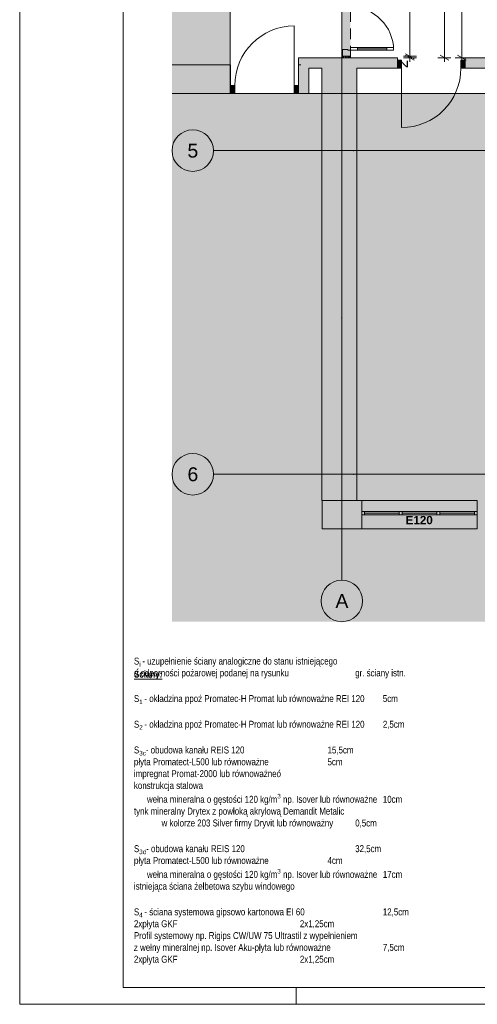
# Paper-space layout 'A-30 RZUT - PIĘTRO 0' of a CAD drawing. Header units: millimetres. Extents: x 0 to 800, y 0 to 700.
# Tile 1 of 26: x 0 to 132, y 0 to 285. Entities that reach past the tile are written whole.
import ezdxf
from ezdxf.xclip import XClip

# ---------------------------------------------------------------- set-up
doc = ezdxf.new("R2010")
doc.units = ezdxf.units.MM
doc.header["$MEASUREMENT"] = 0
doc.header["$XCLIPFRAME"] = 0
for name, pattern in [('DASHDOTX2', [1000, 500, -250, 0, -250]), ('Przer. długie kreski', [2.5, 1.5, -1]), ('PRZERYWANA_DU_A', [550, 350, -200])]:
    doc.linetypes.add(name, pattern=pattern)
for name, color, linetype, lineweight in [('0_Nr_pióra__1', 7, 'Continuous', 20), ('A_Arkusz_Nr_pióra__1', 7, 'Continuous', 20), ('A_strefy_Nr_pióra__2', 8, 'Continuous', 13), ('A_wymiary_Nr_pióra__1', 7, 'Continuous', 20), ('A_wymiary_Nr_pióra__2', 8, 'Continuous', 13), ('A_ściany proj_Nr_pióra__1', 7, 'Continuous', 20), ('A_ściany_Nr_pióra__1', 7, 'Continuous', 20), ('Drzwi Archicad_Nr_pióra__1', 7, 'Continuous', 20), ('Drzwi Archicad_Nr_pióra__3', 252, 'Continuous', 13)]:
    doc.layers.add(name, color=color, linetype=linetype, lineweight=lineweight)
for name, color, linetype, lineweight, true_color in [('A_Arkusz_Nr_pióra__237', 7, 'Continuous', 5, 0x343434), ('A_osie_Nr_pióra__16', 7, 'Continuous', 5, 0x0f0f0f), ('A_osie_Nr_pióra__76', 7, 'Continuous', 5, 0x2d2d2d), ('A_ppoż proj_Nr_pióra__8', 7, 'Continuous', 13, 0x4c4c4c), ('A_ściany proj_Nr_pióra__21', 7, 'Continuous', 5, 0xb0b0b0), ('A_ściany_Nr_pióra__19', 7, 'Continuous', 5, 0x191919), ('Okna Archicada_Nr_pióra__19', 7, 'Continuous', 5, 0x191919)]:
    doc.layers.add(name, color=color, linetype=linetype, lineweight=lineweight, true_color=true_color)
for name, color, linetype in [('A_ppoż proj', 7, 'Continuous'), ('A_strefy', 7, 'Continuous'), ('A_ściany', 7, 'Continuous'), ('A_ściany proj', 7, 'Continuous'), ('Drzwi Archicad', 7, 'Continuous')]:
    doc.layers.add(name, color=color, linetype=linetype)
doc.styles.add('STYL_AUTOMATYCZNY_1', font='arial.ttf')
doc.styles.add('STYL_AUTOMATYCZNY_2', font='ARIALN.TTF')
doc.styles.add('STYL_AUTOMATYCZNY_3', font='arial.ttf')
doc.styles.add('STYL_AUTOMATYCZNY_5', font='arial.ttf')
doc.styles.add('STYL_AUTOMATYCZNY_6', font='ARIALN.TTF')
pattern_1 = [(0, (-3193.413, -495.021), (0, 2), [0, -2])]

# ---------------------------------------------------------------- blocks, each defined once
blk = doc.blocks.new('Rysunek_1_1', base_point=(-3193.41, -495.02))
at = {"layer": 'A_ppoż proj', "linetype": 'Continuous', "lineweight": 0, "true_color": 0x121212}
blk.add_hatch(color=250, dxfattribs=at).paths.add_polyline_path([(93.18, 273.52), (95.68, 273.52), (95.68, 311.32), (102.49, 311.32), (102.49, 317.82), (101.49, 317.82), (101.49, 312.32), (93.18, 312.32)])
at = {"layer": 'A_strefy', "linetype": 'Continuous', "lineweight": 0, "true_color": 0x484848}
blk.add_hatch(color=251, dxfattribs=at).paths.add_polyline_path([(44.07, 110.55), (544.97, 110.55), (544.97, 263.13), (360.84, 263.13), (360.84, 123.13), (290.84, 123.13), (290.84, 263.13), (60.84, 263.13), (60.84, 680.75), (44.07, 680.75)])
at = {"layer": 'A_ściany', "linetype": 'Continuous', "lineweight": 0, "true_color": 0x000000}
for points in [[(83.63, 263.2), (83.63, 270.52), (80.63, 273.52), (80.63, 271.5)], [(80.63, 273.52), (83.63, 270.52), (109.25, 270.52), (109.25, 273.52)], [(128.85, 270.52), (155.57, 270.52), (155.57, 273.52), (128.85, 273.52)], [(44.07, 263.2), (61.03, 263.2), (61.03, 271.5), (44.07, 271.5)], [(83.63, 263.2), (80.63, 271.5), (80.63, 263.2)], [(87.44, 270.52), (87.44, 145.53), (97.53, 145.53), (97.53, 270.52)], [(87.52, 145.53), (87.52, 137.43), (98.93, 137.43), (98.93, 145.53)]]:
    blk.add_hatch(color=18, dxfattribs=at).paths.add_polyline_path(points)
at = {"layer": 'A_ściany proj', "linetype": 'Continuous', "lineweight": 13}
h = blk.add_hatch(dxfattribs=at)
h.set_pattern_fill('gypsum_0001', color=8, style=0, pattern_type=2)
h.set_pattern_definition(pattern_1)
h.paths.add_polyline_path([(93.18, 273.52), (93.43, 273.52), (93.43, 273.92), (93.18, 273.92)])
h = blk.add_hatch(dxfattribs=at)
h.set_pattern_fill('gypsum_0001', color=8, style=0, pattern_type=2)
h.set_pattern_definition(pattern_1)
h.paths.add_polyline_path([(93.43, 273.92), (93.43, 273.52), (93.68, 273.52), (93.68, 273.92)])
h = blk.add_hatch(dxfattribs=at)
h.set_pattern_fill('batt_insulation_0001', color=8, style=0, pattern_type=2)
h.set_pattern_definition([(60, (-3193.4131, -495.02095), (-0.51961524, 0.3), []), (120, (-3193.4131, -495.02095), (0.51961524, 0.3), [])])
h.paths.add_polyline_path([(95.18, 273.92), (93.68, 273.92), (93.68, 273.52), (95.18, 273.52)])
h = blk.add_hatch(dxfattribs=at)
h.set_pattern_fill('gypsum_0001', color=8, style=0, pattern_type=2)
h.set_pattern_definition(pattern_1)
h.paths.add_polyline_path([(95.43, 273.92), (95.18, 273.92), (95.18, 273.52), (95.43, 273.52)])
h = blk.add_hatch(dxfattribs=at)
h.set_pattern_fill('gypsum_0001', color=8, style=0, pattern_type=2)
h.set_pattern_definition(pattern_1)
h.paths.add_polyline_path([(95.68, 273.92), (95.43, 273.92), (95.43, 273.52), (95.68, 273.52)])
at = {"layer": 'Drzwi Archicad', "linetype": 'Continuous', "lineweight": 0, "true_color": 0xfdfdfd}
for points in [[(109.25, 270.52), (110.45, 270.52), (110.45, 272.82), (109.25, 272.82)], [(128.85, 272.82), (127.65, 272.82), (127.65, 270.52), (128.85, 270.52)], [(61.03, 263.2), (62.23, 263.2), (62.23, 265.5), (61.03, 265.5)], [(80.63, 265.5), (79.43, 265.5), (79.43, 263.2), (80.63, 263.2)]]:
    blk.add_hatch(color=7, dxfattribs=at).paths.add_polyline_path(points)
at = {"layer": 'A_osie_Nr_pióra__16', "color": 250, "linetype": 'DASHDOTX2', "lineweight": 5, "ltscale": 2, "true_color": 0x0f0f0f}
for p, q in [((93.18, 526.77), (93.18, 198.32)), ((96.57, 246.67), (56.07, 246.67)), ((544.97, 246.67), (96.57, 246.67)), ((96.57, 246.67), (96.57, 246.67)), ((93.18, 198.32), (93.18, 122.55)), ((96.57, 153.16), (56.07, 153.16)), ((544.97, 153.16), (96.57, 153.16)), ((96.57, 153.16), (96.57, 153.16))]:
    blk.add_line(p, q, dxfattribs=at)
for p in [(96.57, 246.67), (93.18, 198.32), (93.18, 198.32), (96.57, 153.16)]:
    blk.add_point(p, dxfattribs=at)
at = {"layer": 'A_osie_Nr_pióra__76', "color": 250, "linetype": 'Continuous', "lineweight": 5, "ltscale": 2, "true_color": 0x2d2d2d}
for centre in [(50.07, 246.67), (50.07, 153.16), (93.18, 116.55)]:
    blk.add_circle(centre, 6, dxfattribs=at)
at = {"layer": 'A_strefy_Nr_pióra__2', "color": 8, "linetype": 'PRZERYWANA_DU_A', "lineweight": 13, "ltscale": 2, "flags": 128}
blk.add_lwpolyline([(60.84, 680.75), (60.84, 263.13), (290.84, 263.13), (290.84, 123.13), (360.84, 123.13), (360.84, 263.13), (544.97, 263.13)], dxfattribs=at)
at = {"layer": 'A_wymiary_Nr_pióra__1', "color": 7, "linetype": 'Continuous', "lineweight": 20, "ltscale": 2}
for p, q in [((111.63, 274.64), (114.13, 273.2)), ((114.13, 272.8), (111.63, 274.24)), ((121.63, 274.24), (124.13, 272.8)), ((126.63, 274.24), (129.13, 272.8))]:
    blk.add_line(p, q, dxfattribs=at)
at = {"layer": 'A_wymiary_Nr_pióra__2', "color": 8, "linetype": 'Continuous', "lineweight": 13, "ltscale": 2}
for p, q in [((127.88, 273.52), (127.88, 317.82)), ((112.88, 273.92), (112.88, 311.92)), ((122.88, 273.52), (122.88, 311.32)), ((114.75, 273.92), (111, 273.92)), ((114.75, 273.52), (111, 273.52)), ((112.88, 273.52), (112.88, 273.92)), ((112.88, 272.3), (112.88, 273.52)), ((124.75, 273.52), (121, 273.52)), ((122.88, 272.3), (122.88, 273.52)), ((129.75, 273.52), (126, 273.52)), ((127.88, 272.3), (127.88, 273.52))]:
    blk.add_line(p, q, dxfattribs=at)
at = {"layer": 'A_ściany proj_Nr_pióra__1', "color": 7, "linetype": 'Continuous', "lineweight": 20, "ltscale": 2, "flags": 128}
for points in [[(93.18, 273.92), (93.18, 273.52)], [(95.68, 273.52), (95.68, 273.92)]]:
    blk.add_lwpolyline(points, dxfattribs=at)
at = {"layer": 'A_ściany proj_Nr_pióra__21', "color": 253, "linetype": 'Continuous', "lineweight": 5, "ltscale": 2, "true_color": 0xb0b0b0}
for p, q in [((93.38, 273.92), (93.18, 273.92)), ((93.43, 273.92), (93.38, 273.92)), ((93.43, 273.92), (93.43, 273.52)), ((93.68, 273.92), (93.43, 273.92)), ((93.68, 273.92), (93.68, 273.52)), ((95.18, 273.92), (93.68, 273.92)), ((95.18, 273.52), (95.18, 273.92)), ((95.43, 273.92), (95.18, 273.92)), ((95.43, 273.52), (95.43, 273.92)), ((95.68, 273.92), (95.43, 273.92))]:
    blk.add_line(p, q, dxfattribs=at)
at = {"layer": 'A_ściany proj_Nr_pióra__21', "color": 253, "linetype": 'Continuous', "lineweight": 5, "ltscale": 2, "true_color": 0xb0b0b0, "flags": 128}
for points in [[(93.43, 273.52), (93.18, 273.52)], [(93.68, 273.52), (93.43, 273.52)], [(95.18, 273.52), (93.68, 273.52)], [(95.43, 273.52), (95.18, 273.52)], [(95.68, 273.52), (95.43, 273.52)]]:
    blk.add_lwpolyline(points, dxfattribs=at)
at = {"layer": 'A_ściany_Nr_pióra__1', "color": 7, "linetype": 'Continuous', "lineweight": 20, "ltscale": 2}
for p, q in [((109.25, 273.52), (108.51, 273.52)), ((109.25, 272.82), (109.25, 273.52)), ((128.85, 273.52), (129.59, 273.52)), ((128.85, 272.82), (128.85, 273.52)), ((61.03, 271.5), (60.29, 271.5)), ((61.03, 265.5), (61.03, 271.5)), ((80.63, 271.5), (81.37, 271.5)), ((80.63, 265.5), (80.63, 271.5)), ((109.25, 270.52), (108.31, 270.52)), ((109.25, 270.52), (109.25, 272.82)), ((128.85, 270.52), (128.85, 272.82)), ((128.85, 270.52), (129.79, 270.52)), ((61.03, 263.2), (61.03, 265.5)), ((80.63, 263.2), (80.63, 265.5)), ((61.03, 263.2), (60.09, 263.2)), ((80.63, 263.2), (81.57, 263.2)), ((98.93, 137.43), (98.93, 145.53)), ((132.38, 137.43), (132.38, 145.53))]:
    blk.add_line(p, q, dxfattribs=at)
at = {"layer": 'A_ściany_Nr_pióra__1', "color": 7, "linetype": 'Continuous', "lineweight": 20, "ltscale": 2, "flags": 128}
for points in [[(80.63, 273.52), (80.63, 271.5)], [(109.25, 273.52), (80.63, 273.52)], [(155.57, 273.52), (128.85, 273.52)], [(61.03, 271.5), (44.07, 271.5)], [(83.63, 263.2), (83.63, 270.52)], [(83.63, 270.52), (87.44, 270.52)], [(87.44, 270.52), (87.44, 145.53)], [(97.53, 270.52), (109.25, 270.52)], [(97.53, 145.53), (97.53, 270.52)], [(128.85, 270.52), (146.38, 270.52)], [(44.07, 263.2), (61.03, 263.2)], [(80.63, 263.2), (83.63, 263.2)], [(87.44, 145.53), (97.53, 145.53)], [(98.93, 145.53), (87.52, 145.53)], [(87.52, 145.53), (87.52, 137.43)], [(87.52, 137.43), (98.93, 137.43)]]:
    blk.add_lwpolyline(points, dxfattribs=at)
at = {"layer": 'A_ściany_Nr_pióra__19', "color": 250, "linetype": 'Continuous', "lineweight": 5, "ltscale": 2, "true_color": 0x191919}
for p, q in [((132.38, 145.53), (98.93, 145.53)), ((98.93, 137.43), (132.38, 137.43))]:
    blk.add_line(p, q, dxfattribs=at)
at = {"layer": 'Drzwi Archicad_Nr_pióra__1', "color": 7, "linetype": 'Continuous', "lineweight": 20, "ltscale": 2}
for p, q in [((79.43, 265.5), (79.43, 282.7)), ((109.25, 273.52), (108.51, 273.52)), ((109.25, 273.52), (108.51, 273.52)), ((109.25, 272.82), (109.25, 273.52)), ((109.25, 272.82), (109.25, 273.52)), ((128.85, 272.82), (128.85, 273.52)), ((128.85, 272.82), (128.85, 273.52)), ((128.85, 273.52), (129.59, 273.52)), ((128.85, 273.52), (129.59, 273.52)), ((61.03, 271.5), (60.29, 271.5)), ((61.03, 271.5), (60.29, 271.5)), ((61.03, 265.5), (61.03, 271.5)), ((61.03, 265.5), (61.03, 271.5)), ((80.63, 265.5), (80.63, 271.5)), ((80.63, 265.5), (80.63, 271.5)), ((80.63, 271.5), (81.37, 271.5)), ((80.63, 271.5), (81.37, 271.5)), ((109.25, 270.52), (108.31, 270.52)), ((109.25, 270.52), (108.31, 270.52)), ((110.45, 272.82), (109.25, 272.82)), ((109.25, 272.82), (109.25, 270.52)), ((109.25, 270.52), (109.25, 272.82)), ((109.25, 270.52), (109.25, 272.82)), ((109.25, 270.52), (110.45, 270.52)), ((110.45, 270.52), (110.45, 272.82)), ((110.45, 270.52), (110.45, 253.32)), ((128.85, 272.82), (127.65, 272.82)), ((127.65, 272.82), (127.65, 270.52)), ((127.65, 270.52), (128.85, 270.52)), ((128.85, 270.52), (128.85, 272.82)), ((128.85, 270.52), (128.85, 272.82)), ((128.85, 270.52), (128.85, 272.82)), ((128.85, 270.52), (129.79, 270.52)), ((128.85, 270.52), (129.79, 270.52)), ((62.23, 265.5), (61.03, 265.5)), ((61.03, 265.5), (61.03, 263.2)), ((61.03, 263.2), (61.03, 265.5)), ((61.03, 263.2), (61.03, 265.5)), ((62.23, 263.2), (62.23, 265.5)), ((80.63, 265.5), (79.43, 265.5)), ((79.43, 265.5), (79.43, 263.2)), ((80.63, 263.2), (80.63, 265.5)), ((80.63, 263.2), (80.63, 265.5)), ((80.63, 263.2), (80.63, 265.5)), ((61.03, 263.2), (60.09, 263.2)), ((61.03, 263.2), (60.09, 263.2)), ((61.03, 263.2), (62.23, 263.2)), ((79.43, 263.2), (80.63, 263.2)), ((80.63, 263.2), (81.57, 263.2)), ((80.63, 263.2), (81.57, 263.2))]:
    blk.add_line(p, q, dxfattribs=at)
for centre, start, end in [((79.43, 265.5), 90, 180), ((110.45, 270.52), 270, 0)]:
    blk.add_arc(centre, 17.2, start, end, dxfattribs=at)
at = {"layer": 'Drzwi Archicad_Nr_pióra__3', "color": 252, "linetype": 'Przer. długie kreski', "lineweight": 13, "ltscale": 2}
for p, q in [((93.18, 273.92), (93.18, 311.92)), ((95.68, 273.92), (95.68, 311.92))]:
    blk.add_line(p, q, dxfattribs=at)
at = {"layer": 'Drzwi Archicad_Nr_pióra__3', "color": 252, "linetype": 'Continuous', "lineweight": 13, "ltscale": 2}
for p, q in [((95.68, 276.48), (97.68, 276.48)), ((95.68, 275.68), (95.68, 276.48)), ((97.68, 276.48), (97.68, 275.68)), ((106.16, 276.08), (97.68, 276.08)), ((106.16, 275.68), (106.16, 276.48)), ((106.16, 276.48), (108.16, 276.48)), ((108.16, 276.48), (108.16, 275.68)), ((93.38, 273.92), (93.18, 273.92)), ((93.38, 275.92), (94.88, 275.92)), ((93.38, 273.92), (93.38, 275.92)), ((95.68, 273.92), (93.38, 273.92)), ((93.43, 273.92), (93.38, 273.92)), ((93.43, 273.92), (93.38, 273.92)), ((93.68, 273.92), (93.43, 273.92)), ((93.68, 273.92), (93.43, 273.92)), ((95.18, 273.92), (93.68, 273.92)), ((95.18, 273.92), (93.68, 273.92)), ((94.88, 275.92), (94.88, 275.68)), ((94.88, 275.68), (95.68, 275.68)), ((95.43, 273.92), (95.18, 273.92)), ((95.43, 273.92), (95.18, 273.92)), ((95.68, 273.92), (95.43, 273.92)), ((95.68, 273.92), (95.43, 273.92)), ((95.68, 275.68), (95.68, 273.92)), ((97.68, 275.68), (95.68, 275.68)), ((108.16, 275.68), (106.16, 275.68))]:
    blk.add_line(p, q, dxfattribs=at)
at = {"layer": 'Drzwi Archicad_Nr_pióra__3', "color": 252, "linetype": 'Continuous', "lineweight": 13, "ltscale": 2, "flags": 128}
for points in [[(106.16, 276.08), (97.68, 276.08), (97.68, 276.48), (106.16, 276.48)], [(106.16, 275.68), (97.68, 275.68), (97.68, 276.08), (106.16, 276.08)]]:
    blk.add_lwpolyline(points, close=True, dxfattribs=at)
at = {"layer": 'Drzwi Archicad_Nr_pióra__3', "color": 252, "linetype": 'Continuous', "lineweight": 13, "ltscale": 2}
blk.add_arc((95.68, 275.68), 12.48, 0, 90, dxfattribs=at)
at = {"layer": 'Okna Archicada_Nr_pióra__19', "color": 250, "linetype": 'Continuous', "lineweight": 5, "ltscale": 2, "true_color": 0x191919}
for p, q in [((98.93, 142.43), (132.38, 142.43)), ((98.93, 141.43), (98.93, 142.43)), ((99.73, 141.43), (99.73, 142.43)), ((109.81, 141.43), (109.81, 142.43)), ((110.61, 141.43), (110.61, 142.43)), ((120.7, 141.43), (120.7, 142.43)), ((121.5, 141.43), (121.5, 142.43)), ((131.58, 141.43), (131.58, 142.43)), ((132.38, 142.43), (132.38, 141.43)), ((132.38, 141.43), (98.93, 141.43)), ((99.73, 141.93), (109.81, 141.93)), ((110.61, 141.93), (120.7, 141.93)), ((121.5, 141.93), (131.58, 141.93))]:
    blk.add_line(p, q, dxfattribs=at)
at = {"layer": 'A_osie_Nr_pióra__76', "color": 250, "linetype": 'Continuous', "lineweight": 5, "true_color": 0x2d2d2d, "char_height": 4, "attachment_point": 1, "style": 'STYL_AUTOMATYCZNY_1'}
for s, insert in [('\\A1;{\\pql;\\pt0;\\fArial|b0|i0|c238|p0;\\W1.000000;5}', (48.54, 248.67)), ('\\A1;{\\pql;\\pt0;\\fArial|b0|i0|c238|p0;\\W1.000000;6}', (48.54, 155.16)), ('\\A1;{\\pql;\\pt0;\\fArial|b0|i0|c238|p0;\\W1.000000;A}', (91.35, 118.55))]:
    blk.add_mtext(s, dxfattribs=dict(at, insert=insert))
at = {"layer": 'A_ppoż proj_Nr_pióra__8', "color": 251, "linetype": 'Continuous', "lineweight": 13, "true_color": 0x4c4c4c, "insert": (115.58, 139.9), "char_height": 2.4, "attachment_point": 5, "style": 'STYL_AUTOMATYCZNY_3'}
blk.add_mtext('\\A1;{\\pqc;\\fArial|b1|i0|c238|p0;\\W1.000000;E\\fArial|b1|i0|c238|p0;\\W1.000000;12\\fArial|b1|i0|c238|p0;\\W1.000000;0}', dxfattribs=at)
at = {"layer": 'A_wymiary_Nr_pióra__1', "color": 7, "linetype": 'Continuous', "lineweight": 20, "insert": (112.28, 270.51), "char_height": 3, "width": 2.2882, "attachment_point": 7, "rotation": 90, "style": 'STYL_AUTOMATYCZNY_5'}
blk.add_mtext('\\A1;{\\pql;\\fArial|b0|i0|c238|p0;\\W1.000000;2}', dxfattribs=at)

psp = doc.layouts.new('A-30 RZUT - PIĘTRO 0')

# ---------------------------------------------------------------- linework, layer by layer
at = {"layer": 'A_Arkusz_Nr_pióra__1', "color": 7, "linetype": 'Continuous', "lineweight": 20}
for p in [(29.9, 695.1), (795.1, 4.9)]:
    psp.add_line(p, (29.9, 4.9), dxfattribs=at)
at = {"layer": 'A_Arkusz_Nr_pióra__1', "color": 7, "linetype": 'Continuous', "lineweight": 20, "flags": 128}
psp.add_lwpolyline([(0, 700), (800, 700), (800, 0), (0, 0)], close=True, dxfattribs=at)
at = {"layer": 'A_Arkusz_Nr_pióra__237', "color": 250, "linetype": 'Continuous', "lineweight": 5, "true_color": 0x343434}
psp.add_line((80, 0), (80, 4.9), dxfattribs=at)

# ---------------------------------------------------------------- block references
at = {"color": 37, "linetype": 'Continuous', "lineweight": 5, "true_color": 0x656532}
ref = psp.add_blockref('Rysunek_1_1', (-3193.41, -495.02), dxfattribs=at)
XClip(ref).set_block_clipping_path([(44.069637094, 110.5468323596), (544.9695795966, 680.7487186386)])

# ---------------------------------------------------------------- texts
at = {"layer": '0_Nr_pióra__1', "color": 7, "linetype": 'Continuous', "lineweight": 20, "insert": (33.05, 11.42), "char_height": 2, "attachment_point": 7, "line_spacing_factor": 1.025639, "style": 'STYL_AUTOMATYCZNY_2'}
psp.add_mtext('\\A1;{\\pql;\\fArial Narrow|b0|i0|c238|p0;\\W1.000000;S\\fArial Narrow|b0|i0|c238|p0;\\W1.000000;\\A1{\\H.66x;\\S ^ i ;}\\fArial Narrow|b0|i0|c238|p0;\\W1.000000;- uzupełnienie ściany analogiczne do stanu istniejącego \\P\\pql;\\fArial Narrow|b0|i0|c238|p0;\\W1.000000;o odporności pożarowej podanej na rysunku^I^I^Igr. ściany istn.\\P\\pql;\\fArial Narrow|b0|i0|c238|p0;\\W1.000000;\\P\\pql;\\fArial Narrow|b0|i0|c238|p0;\\W1.000000;S\\fArial Narrow|b0|i0|c238|p0;\\W1.000000;\\A1{\\H.66x;\\S ^ 1 ;}\\fArial Narrow|b0|i0|c238|p0;\\W1.000000;- okładzina ppoż Promatec-H Promat lub równoważne REI 120^I5cm  \\P\\pql;\\fArial Narrow|b0|i0|c238|p0;\\W1.000000;\\P\\pql;\\fArial Narrow|b0|i0|c238|p0;\\W1.000000;S\\fArial Narrow|b0|i0|c238|p0;\\W1.000000;\\A1{\\H.66x;\\S ^ 2 ;}\\fArial Narrow|b0|i0|c238|p0;\\W1.000000;- okładzina ppoż Promatec-H Promat lub równoważne REI 120^I2,5cm  \\P\\pql;\\pt2.49905;\\fArial Narrow|b0|i0|c238|p0;\\W1.000000;^I^I^I\\P\\pql;\\pt2.49905;\\fArial Narrow|b0|i0|c238|p0;\\W1.000000;S\\fArial Narrow|b0|i0|c238|p0;\\W1.000000;\\A1{\\H.66x;\\S ^ 3c;}\\fArial Narrow|b0|i0|c238|p0;\\W1.000000;- obudowa kanału REIS 120^I^I^I^I15,5cm\\P\\pql;\\pt2.49905;\\fArial Narrow|b0|i0|c238|p0;\\W1.000000;płyta Promatect-L500 lub równoważne^I^I^I5cm\\P\\pql;\\pt2.49905;\\fArial Narrow|b0|i0|c238|p0;\\W1.000000;impregnat Promat-2000 lub równoważneó\\P\\pql;\\pt2.49905;\\fArial Narrow|b0|i0|c238|p0;\\W1.000000;konstrukcja stalowa\\P\\pql;\\pt2.49905;\\fArial Narrow|b0|i0|c238|p0;\\W1.000000;^I  wełna mineralna o gęstości 120 kg/m\\fArial Narrow|b0|i0|c238|p0;\\W1.000000;\\A1{\\H.66x;\\S3^  ;}\\fArial Narrow|b0|i0|c238|p0;\\W1.000000; np. Isover lub równoważne^I10cm\\P\\pql;\\pt2.49905;\\fArial Narrow|b0|i0|c238|p0;\\W1.000000;tynk mineralny Drytex z powłoką akrylową Demandit Metalic \\P\\pql;\\pt2.49905;\\fArial Narrow|b0|i0|c238|p0;\\W1.000000;^I^Iw kolorze 203 Silver firmy Dryvit lub równoważny ^I0,5cm\\P\\pql;\\pt2.49905;\\fArial Narrow|b0|i0|c238|p0;\\W1.000000;\\P\\pql;\\pt2.49905;\\fArial Narrow|b0|i0|c238|p0;\\W1.000000;S\\fArial Narrow|b0|i0|c238|p0;\\W1.000000;\\A1{\\H.66x;\\S ^ 3d;}\\fArial Narrow|b0|i0|c238|p0;\\W1.000000;- obudowa kanału REIS 120^I^I^I^I32,5cm\\P\\pql;\\pt2.49905;\\fArial Narrow|b0|i0|c238|p0;\\W1.000000;płyta Promatect-L500 lub równoważne^I^I^I4cm\\P\\pql;\\pt2.49905;\\fArial Narrow|b0|i0|c238|p0;\\W1.000000;^I  wełna mineralna o gęstości 120 kg/m\\fArial Narrow|b0|i0|c238|p0;\\W1.000000;\\A1{\\H.66x;\\S3^  ;}\\fArial Narrow|b0|i0|c238|p0;\\W1.000000; np. Isover lub równoważne^I17cm\\P\\pql;\\pt2.49905;\\fArial Narrow|b0|i0|c238|p0;\\W1.000000;istniejąca ściana żelbetowa szybu windowego\\P\\pql;\\pt2.49905;\\fArial Narrow|b0|i0|c238|p0;\\W1.000000;\\P\\pql;\\pt2.49905;\\fArial Narrow|b0|i0|c238|p0;\\W1.000000;S\\fArial Narrow|b0|i0|c238|p0;\\W1.000000;\\A1{\\H.66x;\\S ^ 4 ;}\\fArial Narrow|b0|i0|c238|p0;\\W1.000000;- ściana systemowa gipsowo kartonowa EI 60^I^I^I12,5cm\\P\\pql;\\pt2.49905;\\fArial Narrow|b0|i0|c238|p0;\\W1.000000;2xpłyta GKF^I^I^I^I^I2x1,25cm\\P\\pql;\\pt2.49905;\\fArial Narrow|b0|i0|c238|p0;\\W1.000000;Profil systemowy np. Rigips CW/UW 75 Ultrastil z wypełnieniem\\P\\pql;\\pt2.49905;\\fArial Narrow|b0|i0|c238|p0;\\W1.000000;z wełny mineralnej np. Isover Aku-płyta lub równoważne^I^I7,5cm\\P\\pql;\\pt2.49905;\\fArial Narrow|b0|i0|c238|p0;\\W1.000000;2xpłyta GKF^I^I^I^I^I2x1,25cm}', dxfattribs=at)
at = {"layer": '0_Nr_pióra__1', "color": 7, "linetype": 'Continuous', "lineweight": 20, "insert": (37.15, 93.78), "char_height": 2, "attachment_point": 8, "style": 'STYL_AUTOMATYCZNY_6'}
psp.add_mtext('\\A1;{\\pqc;\\fArial Narrow|b1|i0|c238|p0;\\L\\W1.000000;\\LŚciany:}', dxfattribs=at)

doc.saveas('drawing.dxf')
